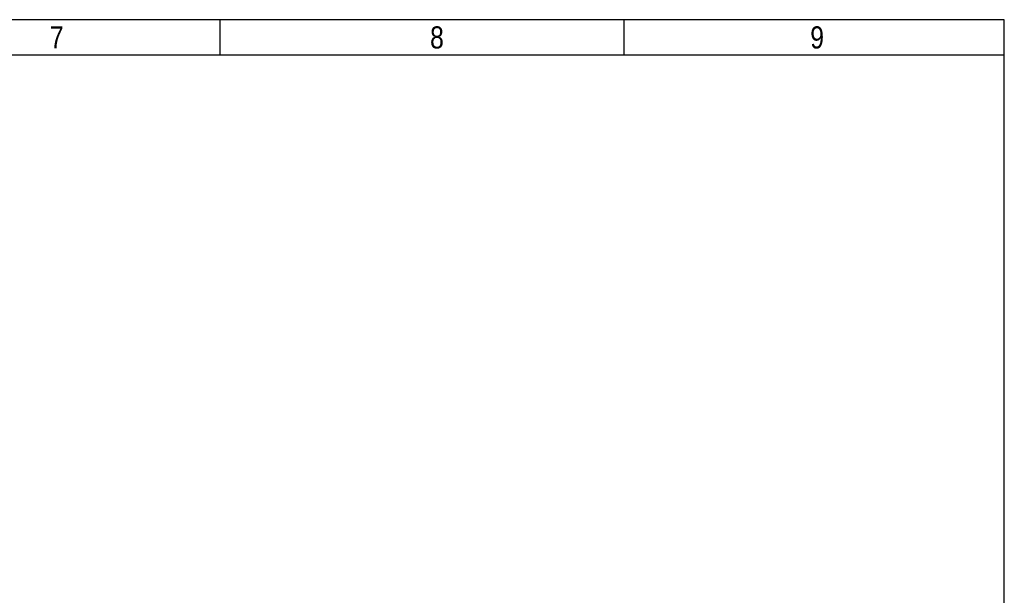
# Model space of a CAD drawing. Header units: millimetres. Extents: x 16 to 406, y 5 to 285.
# Tile 13 of 13: x 295 to 406, y 220 to 285. Entities that reach past the tile are written whole.
import ezdxf

# ---------------------------------------------------------------- set-up
doc = ezdxf.new("R2010")
doc.units = ezdxf.units.MM
doc.layers.add('10', color=7, linetype='Continuous')
doc.styles.add('SEACAD_Arial', font='arial.ttf')

msp = doc.modelspace()

# ---------------------------------------------------------------- linework, layer by layer
at = {"layer": '10', "color": 7, "linetype": 'Continuous'}
for p, q in [((317.2219, 280.5775), (317.2219, 284.5775)), ((362.7774, 280.5775), (362.7774, 284.5775)), ((405.6664, 280.5775), (19.6664, 280.5775))]:
    msp.add_line(p, q, dxfattribs=at)
msp.add_lwpolyline([(405.6664, 13.5775), (405.6664, 284.5775), (15.6664, 284.5775), (15.6664, 13.5775), (405.6664, 13.5775)], dxfattribs=at)

# ---------------------------------------------------------------- texts
at = {"layer": '10', "char_height": 2.5, "width": 1.521749, "attachment_point": 1, "style": 'SEACAD_Arial'}
for s, insert in [('{\\farial rounded mt|b0||i0||c0|p34;\\C7;\\H2.50000002;\\W0.8;7}', (297.9992, 283.8275)), ('{\\farial rounded mt|b0||i0||c0|p34;\\C7;\\H2.50000002;\\W0.8;8}', (340.888, 283.8275)), ('{\\farial rounded mt|b0||i0||c0|p34;\\C7;\\H2.50000002;\\W0.8;9}', (383.7768, 283.8275))]:
    msp.add_mtext(s, dxfattribs=dict(at, insert=insert))

doc.saveas('drawing.dxf')
